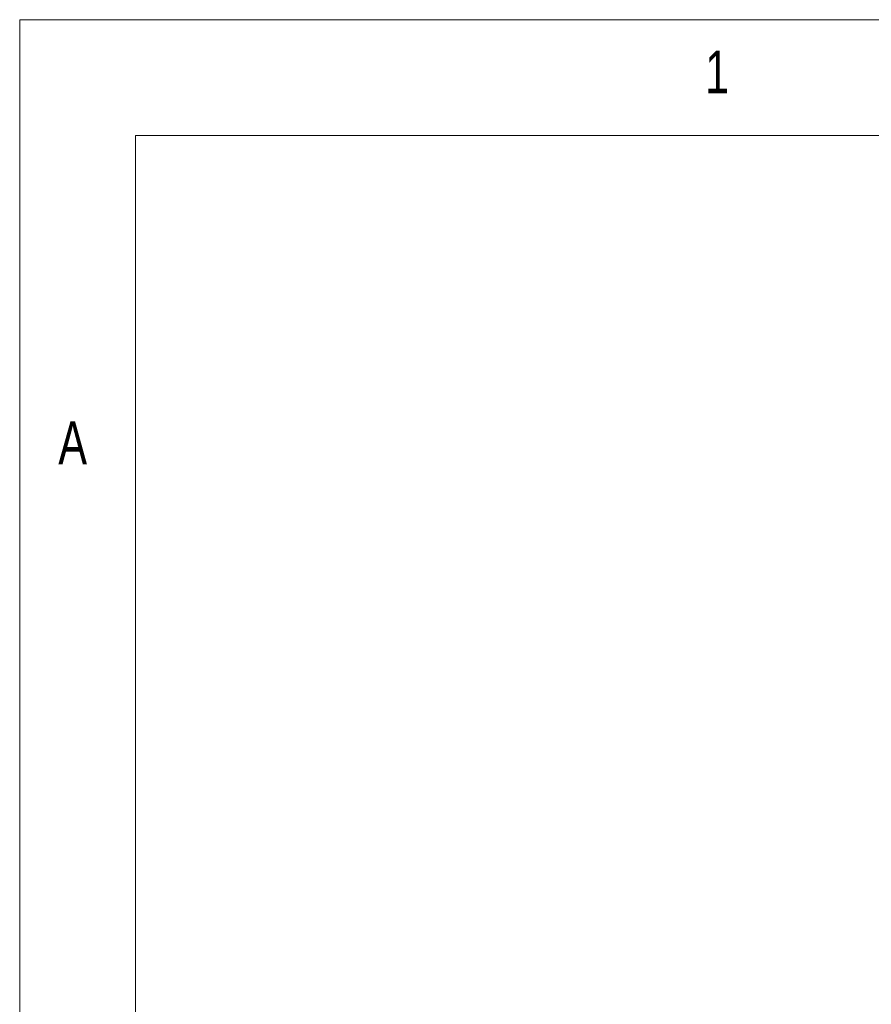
# Model space of a CAD drawing. Header units: millimetres. Extents: x 5 to 415, y 5 to 292.
# Tile 9 of 25: x 5 to 42, y 250 to 292. Entities that reach past the tile are written whole.
import ezdxf

# ---------------------------------------------------------------- set-up
doc = ezdxf.new("R2010")
doc.units = ezdxf.units.MM
doc.layers.add('NOTES', color=6, linetype='Continuous')
doc.styles.add('SLDTEXTSTYLE0', font='TXT', dxfattribs={"width": 0.75})

msp = doc.modelspace()

# ---------------------------------------------------------------- linework, layer by layer
at = {"lineweight": 18}
for p, q in [((415, 292), (5, 292)), ((5, 292), (5, 5)), ((410, 287), (10, 287)), ((10, 287), (10, 10))]:
    msp.add_line(p, q, dxfattribs=at)

# ---------------------------------------------------------------- texts
at = {"layer": 'NOTES', "char_height": 1.852, "attachment_point": 1, "style": 'SLDTEXTSTYLE0'}
for s, insert in [('1', (34.583, 290.668)), ('A', (6.667, 274.668))]:
    msp.add_mtext(s, dxfattribs=dict(at, insert=insert))

doc.saveas('drawing.dxf')
